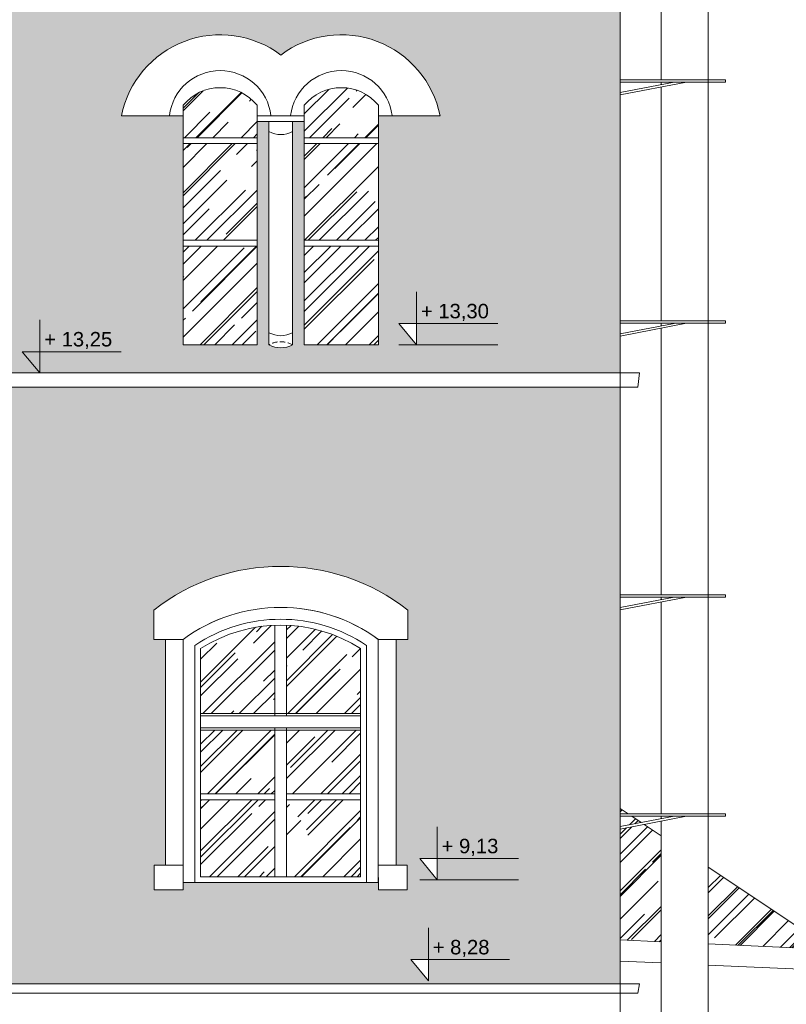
# Model space of a CAD drawing. Header units: millimetres. Extents: x -5254 to 173417, y -28809 to -6400.
# Tile 184 of 256: x 131597 to 132249, y -18990 to -18152. Entities that reach past the tile are written whole.
import ezdxf

# ---------------------------------------------------------------- set-up
doc = ezdxf.new("R2010")
doc.units = ezdxf.units.MM
doc.linetypes.add('HIDDEN', pattern=[9.525, 6.35, -3.175])
for name, color, linetype, lineweight in [('mre_cegła', 7, 'Continuous', 5), ('mre_cienka', 7, 'Continuous', 15), ('mre_cienkie', 7, 'Continuous', 9), ('mre_drewno', 7, 'Continuous', 9), ('mre_koty', 7, 'Continuous', 13), ('mre_szyby', 7, 'Continuous', 13), ('mre_ściany', 7, 'Continuous', 20)]:
    doc.layers.add(name, color=color, linetype=linetype, lineweight=lineweight)
doc.styles.add('TABELKA', font='arial.ttf')
pattern_1 = [(45, (103653.63, -20518.618), (21.552615, 57.47364), [381, -50.8, 127, -25.4]), (45, (103668.536, -20485.75), (-41.847994, 5.92697), [76.2, -8.382, 152.4, -19.05]), (45, (103647.343, -20494.372), (81.36112, 105.428207), [203.2, -35.56, 101.6, -25.4])]

# ---------------------------------------------------------------- blocks, each defined once
blk = doc.blocks.new('KOTA')
at = {"color": 0}
for p, q in [((0, 0), (0, 50)), ((-16.57, 20), (76.79, 20)), ((-16.57, 20), (0, 0))]:
    blk.add_line(p, q, dxfattribs=at)
at = {"color": 0, "style": 'TABELKA', "flags": 4}
blk.add_attdef('POZIOM', (1.41, 25), '', height=13.67, rotation=360, dxfattribs=at)

msp = doc.modelspace()

# ---------------------------------------------------------------- hatches: boundary and pattern name
at = {"layer": 'mre_cegła'}
h = msp.add_hatch(dxfattribs=at)
h.set_pattern_fill('AR-BRSTD', color=256, scale=0.11)
h.set_pattern_definition([(0, (103653.629, -20518.6184), (0, 7.451598), []), (90, (103653.629, -20518.618), (-11.176, 7.451598), [7.451598, -7.451598])])
h.paths.add_polyline_path([(130361.99, -18464.55), (129199.99, -18464.55), (129199.99, -18972.05), (129606.8, -18972.05), (129591.89, -18954.05), (129606.8, -18954.05), (129606.8, -18972.05), (130361.99, -18972.05)])
h.paths.add_polyline_path([(129968.58, -18654.19), (129968.58, -18679.16), (129958.58, -18679.16), (129958.58, -18871.05), (129968.08, -18871.05), (129968.08, -18892.05), (129943.58, -18892.05), (129943.58, -18886.05), (129933.49, -18886.05), (129928.49, -18886.05), (129792.49, -18886.05), (129787.58, -18886.05), (129777.58, -18886.05), (129777.58, -18892.05), (129753.08, -18892.05), (129753.08, -18871.05), (129762.58, -18871.05), (129762.58, -18679.16), (129752.58, -18679.16), (129752.58, -18654.19, -0.343883)], flags=16)
h.paths.add_polyline_path([(129943.49, -18679.09), (129943.49, -18679.16, 0.326659), (129777.49, -18679.16), (129777.49, -18679.23, -0.32666)], flags=0)
h.paths.add_polyline_path([(129928.49, -18687.05), (129928.49, -18881.05), (129792.49, -18881.05), (129792.49, -18687.05, -0.294118)], flags=0)
h.paths.add_polyline_path([(129596.58, -18654.19), (129596.58, -18679.16), (129586.58, -18679.16), (129586.58, -18871.05), (129596.08, -18871.05), (129596.08, -18892.05), (129571.58, -18892.05), (129571.58, -18886.05), (129561.49, -18886.05), (129556.49, -18886.05), (129420.49, -18886.05), (129415.58, -18886.05), (129405.58, -18886.05), (129405.58, -18892.05), (129381.08, -18892.05), (129381.08, -18871.05), (129390.58, -18871.05), (129390.58, -18679.16), (129380.58, -18679.16), (129380.58, -18654.19, -0.343883)], flags=16)
h.paths.add_polyline_path([(129855.49, -18742.33), (129865.49, -18742.33), (129865.49, -18744.33), (129855.49, -18744.33)], flags=0)
h.paths.add_polyline_path([(129571.49, -18679.16, 0.326659), (129405.49, -18679.16), (129405.49, -18679.23, -0.32666), (129571.49, -18679.09)], flags=0)
h.paths.add_polyline_path([(129556.49, -18687.05), (129556.49, -18881.05), (129420.49, -18881.05), (129420.49, -18687.05, -0.294118)], flags=0)
h.paths.add_polyline_path([(129865.49, -18754.33), (129865.49, -18756.33), (129855.49, -18756.33), (129855.49, -18754.33)], flags=0)
h.paths.add_polyline_path([(129493.49, -18742.33), (129493.49, -18744.33), (129483.49, -18744.33), (129483.49, -18742.33)], flags=0)
h.paths.add_polyline_path([(129493.49, -18754.33), (129493.49, -18756.33), (129483.49, -18756.33), (129483.49, -18754.33)], flags=0)
h.paths.add_polyline_path([(129614.36, -18886.05), (129599.45, -18868.05), (129614.36, -18868.05)], flags=16)
h.paths.add_polyline_path([(130122.58, -18654.19, -0.343883), (130338.58, -18654.19), (130338.58, -18679.16), (130328.58, -18679.16), (130328.58, -18871.05), (130338.08, -18871.05), (130338.08, -18892.05), (130313.58, -18892.05), (130313.58, -18886.05), (130303.49, -18886.05), (130298.49, -18886.05), (130162.49, -18886.05), (130157.58, -18886.05), (130147.58, -18886.05), (130147.58, -18892.05), (130123.08, -18892.05), (130123.08, -18871.05), (130132.58, -18871.05), (130132.58, -18679.16), (130122.58, -18679.16)], flags=16)
h.paths.add_polyline_path([(130313.49, -18679.09), (130313.49, -18679.16, 0.326659), (130147.49, -18679.16), (130147.49, -18679.23, -0.32666)], flags=0)
h.paths.add_polyline_path([(130162.49, -18687.05, -0.294118), (130298.49, -18687.05), (130298.49, -18881.05), (130162.49, -18881.05)], flags=0)
h.paths.add_polyline_path([(130235.49, -18742.33), (130235.49, -18744.33), (130225.49, -18744.33), (130225.49, -18742.33)], flags=0)
h.paths.add_polyline_path([(130235.49, -18754.33), (130235.49, -18756.33), (130225.49, -18756.33), (130225.49, -18754.33)], flags=0)
h.paths.add_polyline_path([(132107.49, -18464.55), (130923.49, -18464.55), (130923.49, -18972.05), (132107.49, -18972.05)])
h.paths.add_polyline_path([(131185.08, -18654.19), (131185.08, -18679.16), (131175.08, -18679.16), (131175.08, -18871.05), (131184.58, -18871.05), (131184.58, -18892.05), (131160.08, -18892.05), (131160.08, -18886.05), (131149.99, -18886.05), (131144.99, -18886.05), (131008.99, -18886.05), (131004.08, -18886.05), (130994.08, -18886.05), (130994.08, -18892.05), (130969.58, -18892.05), (130969.58, -18871.05), (130979.08, -18871.05), (130979.08, -18679.16), (130969.08, -18679.16), (130969.08, -18654.19, -0.343883)], flags=16)
h.paths.add_polyline_path([(131159.99, -18679.09), (131159.99, -18679.16, 0.326659), (130993.99, -18679.16), (130993.99, -18679.23, -0.32666)], flags=0)
h.paths.add_polyline_path([(131144.99, -18687.05), (131144.99, -18881.05), (131008.99, -18881.05), (131008.99, -18687.05, -0.294118)], flags=0)
h.paths.add_polyline_path([(131071.99, -18742.33), (131081.99, -18742.33), (131081.99, -18744.33), (131071.99, -18744.33)], flags=0)
h.paths.add_polyline_path([(131081.99, -18754.33), (131081.99, -18756.33), (131071.99, -18756.33), (131071.99, -18754.33)], flags=0)
h.paths.add_polyline_path([(131339.08, -18654.19, -0.343883), (131555.08, -18654.19), (131555.08, -18679.16), (131545.08, -18679.16), (131545.08, -18871.05), (131554.58, -18871.05), (131554.58, -18892.05), (131530.08, -18892.05), (131530.08, -18886.05), (131519.99, -18886.05), (131514.99, -18886.05), (131378.99, -18886.05), (131374.08, -18886.05), (131364.08, -18886.05), (131364.08, -18892.05), (131339.58, -18892.05), (131339.58, -18871.05), (131349.08, -18871.05), (131349.08, -18679.16), (131339.08, -18679.16)], flags=16)
h.paths.add_polyline_path([(131529.99, -18679.09), (131529.99, -18679.16, 0.326659), (131363.99, -18679.16), (131363.99, -18679.23, -0.32666)], flags=0)
h.paths.add_polyline_path([(131378.99, -18687.05, -0.294118), (131514.99, -18687.05), (131514.99, -18881.05), (131378.99, -18881.05)], flags=0)
h.paths.add_polyline_path([(131451.99, -18742.33), (131451.99, -18744.33), (131441.99, -18744.33), (131441.99, -18742.33)], flags=0)
h.paths.add_polyline_path([(131451.99, -18754.33), (131451.99, -18756.33), (131441.99, -18756.33), (131441.99, -18754.33)], flags=0)
h.paths.add_polyline_path([(131711.08, -18654.19, -0.343883), (131927.08, -18654.19), (131927.08, -18679.16), (131917.08, -18679.16), (131917.08, -18871.05), (131926.58, -18871.05), (131926.58, -18892.05), (131902.08, -18892.05), (131902.08, -18886.05), (131891.99, -18886.05), (131886.99, -18886.05), (131750.99, -18886.05), (131746.08, -18886.05), (131736.08, -18886.05), (131736.08, -18892.05), (131711.58, -18892.05), (131711.58, -18871.05), (131721.08, -18871.05), (131721.08, -18679.16), (131711.08, -18679.16)], flags=16)
h.paths.add_polyline_path([(131901.99, -18679.09), (131901.99, -18679.16, 0.326659), (131735.99, -18679.16), (131735.99, -18679.23, -0.32666)], flags=0)
h.paths.add_polyline_path([(131750.99, -18687.05, -0.294118), (131886.99, -18687.05), (131886.99, -18881.05), (131750.99, -18881.05)], flags=0)
h.paths.add_polyline_path([(131823.99, -18742.33), (131823.99, -18744.33), (131813.99, -18744.33), (131813.99, -18742.33)], flags=0)
h.paths.add_polyline_path([(131823.99, -18754.33), (131823.99, -18756.33), (131813.99, -18756.33), (131813.99, -18754.33)], flags=0)
h.paths.add_polyline_path([(131937.17, -18865.55), (131952.08, -18865.55), (131952.08, -18883.55)], flags=16)
h.paths.add_polyline_path([(131929.61, -18951.55), (131944.52, -18951.55), (131944.52, -18969.55)], flags=16)
h.paths.add_polyline_path([(132107.49, -17983.88), (130923.49, -17983.88), (130923.49, -18452.55), (132107.49, -18452.55)])
h.paths.add_polyline_path([(131212.5, -18233.78), (131160.08, -18233.78), (131160.08, -18428.62), (131097.08, -18428.62), (131097.08, -18238.78), (131087.08, -18238.78), (131087.08, -18428.62, -0.256629), (131067.08, -18428.62), (131067.08, -18238.78), (131057.08, -18238.78), (131057.08, -18428.62), (130994.08, -18428.62), (130994.08, -18233.78), (130941.67, -18233.78, -0.552546), (131077.08, -18182.22, -0.552546)], flags=16)
h.paths.add_polyline_path([(131447.08, -18182.22, -0.552546), (131582.5, -18233.78), (131530.08, -18233.78), (131530.08, -18428.62), (131467.08, -18428.62), (131467.08, -18238.78), (131457.08, -18238.78), (131457.08, -18428.62, -0.256629), (131437.08, -18428.62), (131437.08, -18238.78), (131427.08, -18238.78), (131427.08, -18428.62), (131364.08, -18428.62), (131364.08, -18233.78), (131311.67, -18233.78, -0.552546)], flags=16)
h.paths.add_polyline_path([(131819.08, -18182.22, -0.552546), (131954.5, -18233.78), (131902.08, -18233.78), (131902.08, -18428.62), (131839.08, -18428.62), (131839.08, -18238.78), (131829.08, -18238.78), (131829.08, -18428.62, -0.256629), (131809.08, -18428.62), (131809.08, -18238.78), (131799.08, -18238.78), (131799.08, -18428.62), (131736.08, -18428.62), (131736.08, -18233.78), (131683.67, -18233.78, -0.552546)], flags=16)
h.paths.add_polyline_path([(131919.54, -18410.62), (131934.44, -18410.62), (131934.44, -18428.62)], flags=16)
h.paths.add_polyline_path([(130361.99, -17983.88), (129199.99, -17983.88), (129199.99, -18452.55), (130361.99, -18452.55), (130361.99, -18233.78), (130313.58, -18233.78), (130313.58, -18428.62), (130250.58, -18428.62), (130250.58, -18238.78), (130240.58, -18238.78), (130240.58, -18428.62, -0.256629), (130220.58, -18428.62), (130220.58, -18238.78), (130210.58, -18238.78), (130210.58, -18428.62), (130147.58, -18428.62), (130147.58, -18233.78), (130095.17, -18233.78, -0.552546), (130230.58, -18182.22, -0.498751), (130361.99, -18219.94)])
h.paths.add_polyline_path([(129996, -18233.78), (129943.58, -18233.78), (129943.58, -18428.62), (129880.58, -18428.62), (129880.58, -18238.78), (129870.58, -18238.78), (129870.58, -18428.62, -0.256629), (129850.58, -18428.62), (129850.58, -18238.78), (129840.58, -18238.78), (129840.58, -18428.62), (129777.58, -18428.62), (129777.58, -18233.78), (129725.17, -18233.78, -0.552546), (129860.58, -18182.22, -0.552546)], flags=16)
h.paths.add_polyline_path([(129624, -18233.78), (129571.58, -18233.78), (129571.58, -18428.62), (129508.58, -18428.62), (129508.58, -18238.78), (129498.58, -18238.78), (129498.58, -18428.62, -0.256629), (129478.58, -18428.62), (129478.58, -18238.78), (129468.58, -18238.78), (129468.58, -18428.62), (129405.58, -18428.62), (129405.58, -18233.78), (129353.17, -18233.78, -0.552546), (129488.58, -18182.22, -0.552546)], flags=16)
h.paths.add_polyline_path([(129603.94, -18410.62), (129603.94, -18428.62), (129589.04, -18410.62)], flags=16)
h.paths.add_polyline_path([(131614.3, -18436.18), (131679.52, -18436.18), (131679.52, -18414), (131614.3, -18414)], flags=24)
h.paths.add_polyline_path([(131934.49, -18412.25), (131999.7, -18412.25), (131999.7, -18390.07), (131934.49, -18390.07)], flags=24)
h.paths.add_polyline_path([(129283.8, -18436.18), (129349.02, -18436.18), (129349.02, -18414), (129283.8, -18414)], flags=24)
h.paths.add_polyline_path([(129603.99, -18412.25), (129669.2, -18412.25), (129669.2, -18390.07), (129603.99, -18390.07)], flags=24)
at = {"layer": 'mre_szyby'}
h = msp.add_hatch(dxfattribs=at)
h.set_pattern_fill('AR-RROOF', color=256, angle=45)
h.set_pattern_definition(pattern_1)
h.paths.add_polyline_path([(131504.99, -19524.05, 0.153939), (131451.99, -19504.18), (131451.99, -19579.33), (131504.99, -19579.33)])
h.paths.add_polyline_path([(131441.99, -19504.18, 0.153939), (131388.99, -19524.05), (131388.99, -19579.33), (131441.99, -19579.33)])
h.paths.add_polyline_path([(131441.99, -19593.33), (131388.99, -19593.33), (131388.99, -19647.61), (131441.99, -19647.61)])
h.paths.add_polyline_path([(131441.99, -19666.63), (131441.99, -19652.61), (131388.99, -19652.61), (131388.99, -19718.05), (131441.99, -19718.05)])
h.paths.add_polyline_path([(131504.99, -19652.61), (131451.99, -19652.61), (131451.99, -19666.63), (131451.99, -19718.05), (131504.99, -19718.05)])
h.paths.add_polyline_path([(131504.99, -19593.33), (131451.99, -19593.33), (131451.99, -19647.61), (131504.99, -19647.61)])
h.paths.add_polyline_path([(131813.99, -19504.18, 0.153939), (131760.99, -19524.05), (131760.99, -19579.33), (131813.99, -19579.33)])
h.paths.add_polyline_path([(131876.99, -19524.05, 0.153939), (131823.99, -19504.18), (131823.99, -19579.33), (131876.99, -19579.33)])
h.paths.add_polyline_path([(131813.99, -19593.33), (131760.99, -19593.33), (131760.99, -19647.61), (131813.99, -19647.61)])
h.paths.add_polyline_path([(131876.99, -19593.33), (131823.99, -19593.33), (131823.99, -19647.61), (131876.99, -19647.61)])
h.paths.add_polyline_path([(131813.99, -19666.63), (131813.99, -19652.61), (131760.99, -19652.61), (131760.99, -19718.05), (131813.99, -19718.05)])
h.paths.add_polyline_path([(131876.99, -19652.61), (131823.99, -19652.61), (131823.99, -19666.63), (131823.99, -19718.05), (131876.99, -19718.05)])
h.paths.add_polyline_path([(131813.99, -19085.15, 0.133862), (131750.99, -19105.05), (131750.99, -19160.33), (131813.99, -19160.33)])
h.paths.add_polyline_path([(131886.99, -19105.05, 0.133862), (131823.99, -19085.15), (131823.99, -19160.33), (131886.99, -19160.33)])
h.paths.add_polyline_path([(131813.99, -19174.33), (131750.99, -19174.33), (131750.99, -19228.61), (131813.99, -19228.61)])
h.paths.add_polyline_path([(131886.99, -19174.33), (131823.99, -19174.33), (131823.99, -19228.61), (131886.99, -19228.61)])
h.paths.add_polyline_path([(131813.99, -19247.63), (131813.99, -19233.61), (131750.99, -19233.61), (131750.99, -19299.05), (131813.99, -19299.05)])
h.paths.add_polyline_path([(131886.99, -19233.61), (131823.99, -19233.61), (131823.99, -19247.63), (131823.99, -19299.05), (131886.99, -19299.05)])
h.paths.add_polyline_path([(131441.99, -19085.15, 0.133862), (131378.99, -19105.05), (131378.99, -19160.33), (131441.99, -19160.33)])
h.paths.add_polyline_path([(131514.99, -19105.05, 0.133862), (131451.99, -19085.15), (131451.99, -19160.33), (131514.99, -19160.33)])
h.paths.add_polyline_path([(131441.99, -19174.33), (131378.99, -19174.33), (131378.99, -19228.61), (131441.99, -19228.61)])
h.paths.add_polyline_path([(131514.99, -19174.33), (131451.99, -19174.33), (131451.99, -19228.61), (131514.99, -19228.61)])
h.paths.add_polyline_path([(131441.99, -19247.63), (131441.99, -19233.61), (131378.99, -19233.61), (131378.99, -19299.05), (131441.99, -19299.05)])
h.paths.add_polyline_path([(131514.99, -19233.61), (131451.99, -19233.61), (131451.99, -19247.63), (131451.99, -19299.05), (131514.99, -19299.05)])
h.paths.add_polyline_path([(131071.99, -19247.63), (131071.99, -19233.61), (131008.99, -19233.61), (131008.99, -19299.05), (131071.99, -19299.05)])
h.paths.add_polyline_path([(131144.99, -19233.61), (131081.99, -19233.61), (131081.99, -19247.63), (131081.99, -19299.05), (131144.99, -19299.05)])
h.paths.add_polyline_path([(131144.99, -19174.33), (131081.99, -19174.33), (131081.99, -19228.61), (131144.99, -19228.61)])
h.paths.add_polyline_path([(131071.99, -19174.33), (131008.99, -19174.33), (131008.99, -19228.61), (131071.99, -19228.61)])
h.paths.add_polyline_path([(131071.99, -19085.15, 0.133862), (131008.99, -19105.05), (131008.99, -19160.33), (131071.99, -19160.33)])
h.paths.add_polyline_path([(131144.99, -19105.05, 0.133862), (131081.99, -19085.15), (131081.99, -19160.33), (131144.99, -19160.33)])
h.paths.add_polyline_path([(131071.99, -18667.15, 0.133862), (131008.99, -18687.05), (131008.99, -18742.33), (131071.99, -18742.33)])
h.paths.add_polyline_path([(131144.99, -18687.05, 0.133862), (131081.99, -18667.15), (131081.99, -18742.33), (131144.99, -18742.33)])
h.paths.add_polyline_path([(131144.99, -18756.33), (131081.99, -18756.33), (131081.99, -18810.61), (131144.99, -18810.61)])
h.paths.add_polyline_path([(131071.99, -18756.33), (131008.99, -18756.33), (131008.99, -18810.61), (131071.99, -18810.61)])
h.paths.add_polyline_path([(131071.99, -18829.63), (131071.99, -18815.61), (131008.99, -18815.61), (131008.99, -18881.05), (131071.99, -18881.05)])
h.paths.add_polyline_path([(131144.99, -18815.61), (131081.99, -18815.61), (131081.99, -18829.63), (131081.99, -18881.05), (131144.99, -18881.05)])
h.paths.add_polyline_path([(131441.99, -18829.63), (131441.99, -18815.61), (131378.99, -18815.61), (131378.99, -18881.05), (131441.99, -18881.05)])
h.paths.add_polyline_path([(131514.99, -18815.61), (131451.99, -18815.61), (131451.99, -18829.63), (131451.99, -18881.05), (131514.99, -18881.05)])
h.paths.add_polyline_path([(131514.99, -18756.33), (131451.99, -18756.33), (131451.99, -18810.61), (131514.99, -18810.61)])
h.paths.add_polyline_path([(131441.99, -18756.33), (131378.99, -18756.33), (131378.99, -18810.61), (131441.99, -18810.61)])
h.paths.add_polyline_path([(131441.99, -18667.15, 0.133862), (131378.99, -18687.05), (131378.99, -18742.33), (131441.99, -18742.33)])
h.paths.add_polyline_path([(131514.99, -18687.05, 0.133862), (131451.99, -18667.15), (131451.99, -18742.33), (131514.99, -18742.33)])
h.paths.add_polyline_path([(131813.99, -18667.15, 0.133862), (131750.99, -18687.05), (131750.99, -18742.33), (131813.99, -18742.33)])
h.paths.add_polyline_path([(131886.99, -18687.05, 0.133862), (131823.99, -18667.15), (131823.99, -18742.33), (131886.99, -18742.33)])
h.paths.add_polyline_path([(131813.99, -18756.33), (131750.99, -18756.33), (131750.99, -18810.61), (131813.99, -18810.61)])
h.paths.add_polyline_path([(131886.99, -18756.33), (131823.99, -18756.33), (131823.99, -18810.61), (131886.99, -18810.61)])
h.paths.add_polyline_path([(131813.99, -18829.63), (131813.99, -18815.61), (131750.99, -18815.61), (131750.99, -18881.05), (131813.99, -18881.05)])
h.paths.add_polyline_path([(131886.99, -18815.61), (131823.99, -18815.61), (131823.99, -18829.63), (131823.99, -18881.05), (131886.99, -18881.05)])
h.paths.add_polyline_path([(131902.08, -18344.79), (131839.08, -18344.79), (131839.08, -18428.62), (131902.08, -18428.62)])
h.paths.add_polyline_path([(131799.08, -18344.79), (131736.08, -18344.79), (131736.08, -18428.62), (131799.08, -18428.62)])
h.paths.add_polyline_path([(131799.08, -18257.5), (131736.08, -18257.5), (131736.08, -18339.79), (131799.08, -18339.79)])
h.paths.add_polyline_path([(131902.08, -18257.5), (131839.08, -18257.5), (131839.08, -18339.79), (131902.08, -18339.79)])
h.paths.add_polyline_path([(131902.08, -18224.98, 0.47619), (131839.08, -18224.98), (131839.08, -18252.5), (131902.08, -18252.5)])
h.paths.add_polyline_path([(131799.08, -18224.98, 0.47619), (131736.08, -18224.98), (131736.08, -18252.5), (131799.08, -18252.5)])
h.paths.add_polyline_path([(131530.08, -18224.98, 0.47619), (131467.08, -18224.98), (131467.08, -18252.5), (131530.08, -18252.5)])
h.paths.add_polyline_path([(131427.08, -18224.98, 0.47619), (131364.08, -18224.98), (131364.08, -18252.5), (131427.08, -18252.5)])
h.paths.add_polyline_path([(131427.08, -18257.5), (131364.08, -18257.5), (131364.08, -18339.79), (131427.08, -18339.79)])
h.paths.add_polyline_path([(131530.08, -18257.5), (131467.08, -18257.5), (131467.08, -18339.79), (131530.08, -18339.79)])
h.paths.add_polyline_path([(131427.08, -18344.79), (131364.08, -18344.79), (131364.08, -18428.62), (131427.08, -18428.62)])
h.paths.add_polyline_path([(131530.08, -18344.79), (131467.08, -18344.79), (131467.08, -18428.62), (131530.08, -18428.62)])
h.paths.add_polyline_path([(131057.08, -18224.98, 0.47619), (130994.08, -18224.98), (130994.08, -18252.5), (131057.08, -18252.5)])
h.paths.add_polyline_path([(131160.08, -18224.98, 0.47619), (131097.08, -18224.98), (131097.08, -18252.5), (131160.08, -18252.5)])
h.paths.add_polyline_path([(131057.08, -18257.5), (130994.08, -18257.5), (130994.08, -18339.79), (131057.08, -18339.79)])
h.paths.add_polyline_path([(131160.08, -18257.5), (131097.08, -18257.5), (131097.08, -18339.79), (131160.08, -18339.79)])
h.paths.add_polyline_path([(131057.08, -18344.79), (130994.08, -18344.79), (130994.08, -18428.62), (131057.08, -18428.62)])
h.paths.add_polyline_path([(131160.08, -18344.79), (131097.08, -18344.79), (131097.08, -18428.62), (131160.08, -18428.62)])
h = msp.add_hatch(dxfattribs=at)
h.set_pattern_fill('AR-RROOF', color=256, angle=45)
h.set_pattern_definition(pattern_1)
h.paths.add_polyline_path([(132142.49, -18846.26), (132127.89, -18836.53), (132107.49, -18840.46), (132107.49, -18934.79), (132142.49, -18936.37)])
h.paths.add_polyline_path([(132182.49, -18872.92), (132182.49, -18938.18), (132287.49, -18942.92)])
h.paths.add_polyline_path([(132117.43, -18829.55), (132107.49, -18829.55), (132107.49, -18838.42), (132125.52, -18834.95)])
h.paths.add_polyline_path([(132107.49, -18822.92), (132107.49, -18827.55), (132114.43, -18827.55)])

# ---------------------------------------------------------------- linework, layer by layer
at = {"layer": 'mre_cienka'}
for points in [[(132182.49, -19446.05), (132182.49, -18003.94)], [(132142.49, -18203.29), (132142.49, -18040.11)], [(132182.49, -18203.29), (132107.49, -18203.29)], [(132182.49, -18203.29), (132197.17, -18203.29)], [(132197.17, -18205.29), (132197.17, -18203.29)], [(132182.49, -18205.29), (132107.49, -18205.29)], [(132153.51, -18205.29), (132107.49, -18214.15)], [(132164.08, -18205.29), (132107.49, -18216.19)], [(132142.49, -18207.41), (132142.49, -18205.29)], [(132142.49, -18408.37), (132142.49, -18209.45)], [(132182.49, -18205.29), (132197.17, -18205.29)], [(132182.49, -18408.37), (132107.49, -18408.37)], [(132182.49, -18410.37), (132107.49, -18410.37)], [(132164.08, -18410.37), (132107.49, -18421.28)], [(132153.42, -18410.39), (132107.49, -18419.24)], [(132142.49, -18412.5), (132142.49, -18410.37)], [(132182.49, -18408.37), (132197.17, -18408.37)], [(132182.49, -18410.37), (132197.17, -18410.37)], [(132197.17, -18410.37), (132197.17, -18408.37)], [(132142.49, -18641.16), (132142.49, -18414.53)], [(132182.49, -18641.16), (132107.49, -18641.16)], [(132182.49, -18643.16), (132107.49, -18643.16)], [(132164.08, -18643.16), (132107.49, -18654.06)], [(132153.42, -18643.18), (132107.49, -18652.03)], [(132142.49, -18645.28), (132142.49, -18643.16)], [(132142.49, -18827.55), (132142.49, -18647.32)], [(132182.49, -18641.16), (132197.17, -18641.16)], [(132182.49, -18643.16), (132197.17, -18643.16)], [(132197.17, -18643.16), (132197.17, -18641.16)], [(132182.49, -18827.55), (132107.49, -18827.55)], [(132182.49, -18829.55), (132107.49, -18829.55)], [(132164.08, -18829.55), (132107.49, -18840.46)], [(132153.42, -18829.57), (132107.49, -18838.42)], [(132142.49, -18831.68), (132142.49, -18829.55)], [(132182.49, -18827.55), (132197.17, -18827.55)], [(132182.49, -18829.55), (132197.17, -18829.55)], [(132197.17, -18829.55), (132197.17, -18827.55)], [(132142.49, -19027.91), (132142.49, -18833.71)]]:
    msp.add_lwpolyline(points, dxfattribs=at)
at = {"layer": 'mre_cienkie'}
for p, q in [((132003.55, -18428.62), (131919.54, -18428.62)), ((132021.18, -18883.55), (131937.17, -18883.55)), ((132142.49, -18936.37), (132107.49, -18934.79)), ((132681.99, -18960.75), (132182.49, -18938.18))]:
    msp.add_line(p, q, dxfattribs=at)
for points in [[(131736.08, -18233.78), (131683.67, -18233.78)], [(131799.08, -18233.78), (131839.08, -18233.78)], [(131902.08, -18233.78), (131954.5, -18233.78)], [(131799.08, -18238.78), (131839.08, -18238.78)], [(131809.08, -18428.62), (131809.08, -18238.78)], [(131829.08, -18428.62), (131829.08, -18238.78)], [(132107.49, -18452.55), (130923.49, -18452.55)], [(132107.49, -18452.55), (132124.13, -18452.55)], [(132122.49, -18464.55), (132124.13, -18452.55)], [(132107.49, -18464.55), (130923.49, -18464.55)], [(132107.49, -18464.55), (132122.49, -18464.55)], [(131711.08, -18679.16), (131711.08, -18654.19)], [(131927.08, -18679.16), (131927.08, -18654.19)], [(131736.08, -18679.16), (131711.08, -18679.16)], [(131721.08, -18871.05), (131721.08, -18679.16)], [(131735.99, -18881.05), (131735.99, -18679.16)], [(131901.99, -18881.05), (131901.99, -18679.16)], [(131902.08, -18679.16), (131927.08, -18679.16)], [(131917.08, -18871.05), (131917.08, -18679.16)], [(132107.49, -18822.92), (132114.43, -18827.55)], [(132117.43, -18829.55), (132125.52, -18834.95)], [(132127.89, -18836.53), (132142.49, -18846.26)], [(131736.08, -18881.55), (131736.08, -18892.05), (131711.58, -18892.05), (131711.58, -18871.05)], [(131711.58, -18871.05), (131736.08, -18871.05)], [(131902.08, -18881.55), (131902.08, -18892.05), (131926.58, -18892.05), (131926.58, -18871.05)], [(131926.58, -18871.05), (131902.08, -18871.05)], [(132182.49, -18872.92), (132287.49, -18942.92)], [(131746.08, -18886.05), (131735.99, -18886.05), (131735.99, -18881.05)], [(131891.99, -18886.05), (131901.99, -18886.05), (131901.99, -18881.05)], [(132107.49, -18972.05), (130923.49, -18972.05)], [(132107.49, -18972.05), (132124.13, -18972.05)], [(132122.49, -18980.05), (132124.13, -18972.05)], [(130923.49, -18980.05), (132107.49, -18980.05)], [(132107.49, -18980.05), (132122.49, -18980.05)]]:
    msp.add_lwpolyline(points, dxfattribs=at)
for centre, radius, start, end in [((131767.58, -18250.56), 85.57, 53.00027, 168.69094), ((131870.58, -18250.56), 85.57, 11.30906, 126.99973), ((131767.58, -18238.88), 43.45, 6.74989, 173.25011), ((131870.58, -18238.88), 43.45, 6.74989, 173.25011), ((131819.08, -18229.06), 20.77, 241.21372, 298.78628), ((131819.08, -18400.13), 20.77, 241.21372, 298.78628), ((131819.08, -18410.42), 20.77, 241.21372, 298.78628), ((131819.08, -18792.65), 175.6, 52.0456, 127.9544), ((131818.99, -18792.65), 140.6, 53.81977, 126.18023), ((131819.08, -18792.65), 140.6, 53.81977, 126.18023)]:
    msp.add_arc(centre, radius, start, end, dxfattribs=at)
at = {"layer": 'mre_cienkie', "linetype": 'HIDDEN', "ltscale": 0.7}
msp.add_arc((131819.08, -18446.82), 20.77, 61.21372, 118.78628, dxfattribs=at)
at = {"layer": 'mre_drewno'}
for points in [[(131736.08, -18428.62), (131736.08, -18224.98)], [(131799.08, -18428.62), (131799.08, -18224.98)], [(131839.08, -18428.62), (131839.08, -18224.98)], [(131902.08, -18428.62), (131902.08, -18224.98)], [(131736.08, -18252.5), (131799.08, -18252.5)], [(131839.08, -18252.5), (131902.08, -18252.5)], [(131736.08, -18257.5), (131799.08, -18257.5)], [(131839.08, -18257.5), (131902.08, -18257.5)], [(131736.08, -18339.79), (131799.08, -18339.79)], [(131736.08, -18344.79), (131799.08, -18344.79)], [(131839.08, -18339.79), (131902.08, -18339.79)], [(131839.08, -18344.79), (131902.08, -18344.79)], [(131736.08, -18428.62), (131799.08, -18428.62)], [(131839.08, -18428.62), (131902.08, -18428.62)], [(131813.99, -18744.33), (131813.99, -18667.15)], [(131823.99, -18744.33), (131823.99, -18667.15)], [(131745.99, -18687.05), (131745.99, -18684.35)], [(131745.99, -18881.05), (131745.99, -18687.05)], [(131750.99, -18881.05), (131750.99, -18687.05)], [(131886.99, -18881.05), (131886.99, -18687.05)], [(131891.99, -18687.05), (131891.99, -18684.35)], [(131891.99, -18881.05), (131891.99, -18687.05)], [(131886.99, -18742.33), (131750.99, -18742.33)], [(131886.99, -18744.33), (131750.99, -18744.33)], [(131886.99, -18754.33), (131750.99, -18754.33)], [(131886.99, -18756.33), (131750.99, -18756.33)], [(131813.99, -18829.63), (131813.99, -18754.33)], [(131823.99, -18829.63), (131823.99, -18754.33)], [(131813.99, -18810.61), (131750.99, -18810.61)], [(131886.99, -18810.61), (131823.99, -18810.61)], [(131813.99, -18815.61), (131750.99, -18815.61)], [(131886.99, -18815.61), (131823.99, -18815.61)], [(131813.99, -18881.05), (131813.99, -18829.63)], [(131823.99, -18881.05), (131823.99, -18829.63)], [(131750.99, -18886.05), (131746.08, -18886.05), (131745.99, -18881.05)], [(131886.99, -18881.05), (131750.99, -18881.05)], [(131886.99, -18886.05), (131891.99, -18886.05), (131891.99, -18881.05)], [(131886.99, -18886.05), (131750.99, -18886.05)], [(131884.78, -18886.05), (131753.2, -18886.05)]]:
    msp.add_lwpolyline(points, dxfattribs=at)
for centre, radius, start, end in [((131767.58, -18250.56), 40.57, 39.07331, 140.92669), ((131870.58, -18250.56), 40.57, 39.07331, 140.92669), ((131818.99, -18792.65), 130.6, 56.01619, 123.98381), ((131818.99, -18792.65), 125.6, 57.22092, 122.77908)]:
    msp.add_arc(centre, radius, start, end, dxfattribs=at)
at = {"layer": 'mre_ściany'}
for p, q in [((132107.49, -18952.81), (132142.49, -18954.39)), ((132182.49, -18956.2), (132753.99, -18982.02))]:
    msp.add_line(p, q, dxfattribs=at)
msp.add_lwpolyline([(132107.49, -19793.81), (132107.49, -17887.11)], dxfattribs=at)

# ---------------------------------------------------------------- block references
at = {"layer": 'mre_koty'}
ref = msp.add_blockref('KOTA', (131934.44, -18428.62), dxfattribs=dict(at, xscale=0.8999999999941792, yscale=0.8999999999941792, zscale=0.6))
ref.add_attrib('POZIOM', '+ 13,30', (131938.18, -18406.12), dxfattribs={"layer": '0', "height": 12.303, "style": 'TABELKA', "flags": 4})
ref = msp.add_blockref('KOTA', (131614.26, -18452.55), dxfattribs=dict(at, xscale=0.8999999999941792, yscale=0.8999999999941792, zscale=0.6))
ref.add_attrib('POZIOM', '+ 13,25', (131618, -18430.05), dxfattribs={"layer": '0', "height": 12.303, "style": 'TABELKA', "flags": 4})
ref = msp.add_blockref('KOTA', (131952.08, -18883.55), dxfattribs=dict(at, xscale=0.8999999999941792, yscale=0.8999999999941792, zscale=0.6))
ref.add_attrib('POZIOM', '+ 9,13', (131955.81, -18861.05), dxfattribs={"layer": '0', "height": 12.303, "style": 'TABELKA', "flags": 4})
ref = msp.add_blockref('KOTA', (131944.52, -18969.55), dxfattribs=dict(at, xscale=0.8999999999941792, yscale=0.8999999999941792, zscale=0.6))
ref.add_attrib('POZIOM', '+ 8,28', (131948.25, -18947.05), dxfattribs={"layer": '0', "height": 12.303, "style": 'TABELKA', "flags": 4})

doc.saveas('drawing.dxf')
